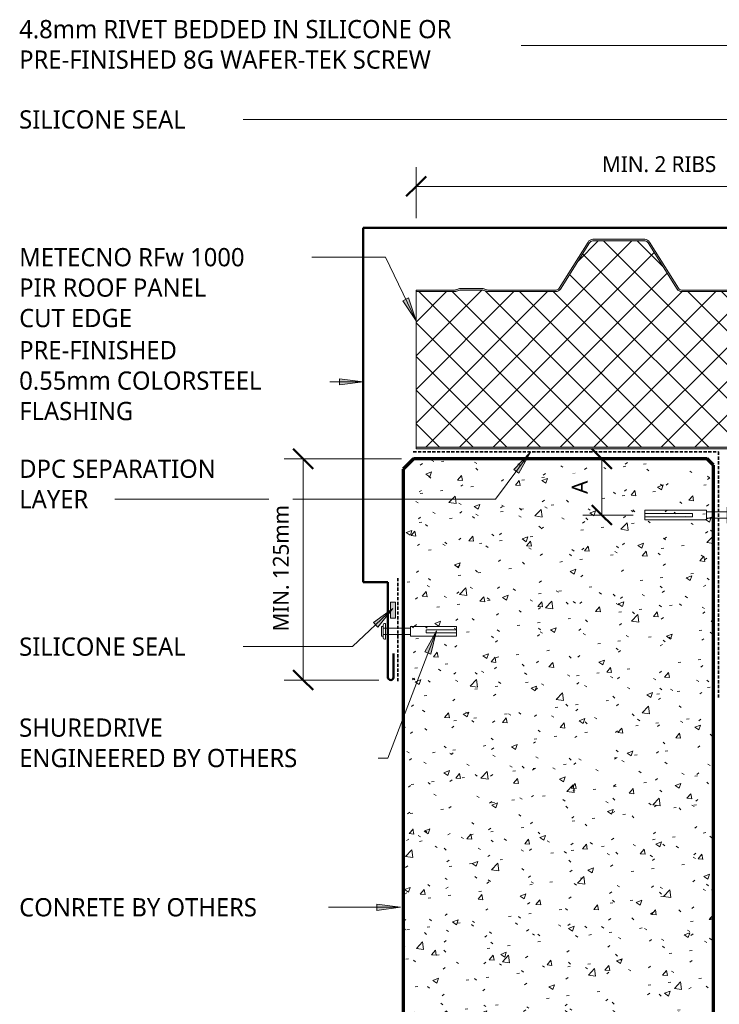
# Model space of a CAD drawing. Header units: millimetres. Extents: x -419 to 976, y -275 to 679.
# Tile 2 of 4: x -419 to 22, y 58 to 679. Entities that reach past the tile are written whole.
import ezdxf

# ---------------------------------------------------------------- set-up
doc = ezdxf.new("R2010")
doc.units = ezdxf.units.MM
doc.linetypes.add('Dash Short', pattern=[3, 2, -1])
for name, color, linetype, lineweight in [('A-ANNO-DIMS', 211, 'Continuous', 9), ('A-ANNO-DIMS-5', 211, 'Continuous', 9), ('A-DETL', 90, 'Continuous', 13), ('A-DETL-GENF', 92, 'Continuous', 13), ('G-ANNO-TEXT', 231, 'Continuous', 9)]:
    doc.layers.add(name, color=color, linetype=linetype, lineweight=lineweight)
doc.styles.add('Yu Gothic', font='Yu Gothic.ttf', dxfattribs={"height": 11.5})
doc.styles.add('Yu Gothic_1', font='Yu Gothic.ttf', dxfattribs={"height": 10})
doc.dimstyles.new('Diagonal', dxfattribs={"dimscale": 304.8, "dimtxt": 11.609035, "dimasz": 0.04101, "dimexe": 0.03937, "dimexo": 0.024606, "dimgap": 0.024606, "dimtad": 1, "dimdec": 0, "dimzin": 0, "dimdsep": 46, "dimtxsty": 'Yu Gothic_1', "dimblk1": 'OBLIQUE', "dimblk2": 'OBLIQUE', "dimsah": 1, "dimcen": 0.09, "dimazin": 0, "dimtfac": 1, "dimtdec": 4, "dimtix": 1, "dimtmove": 0, "dimatfit": 3, "dimfxl": 1, "dimtvp": 1, "dimtfill": 1, "dimtolj": 1, "dimtzin": 0, "dimarcsym": 2})

# ---------------------------------------------------------------- blocks, each defined once
blk = doc.blocks.new('Anchor Bolt - ShureDrive - ShureDrive-4578325-06  BARGE CAPPING DETAIL3')
at = {"layer": 'A-DETL-GENF'}
for p, q in [((-4, -6.13), (-3, -6.13)), ((-3, -5.13), (3, -5.13)), ((-3, -6.13), (-3, -5.13)), ((3, -6.13), (-3, -6.13)), ((-2, -20.5), (-2, -6.13)), ((2, -20.5), (2, -6.13)), ((3, -6.13), (3, -5.13)), ((3, -6.13), (4, -6.13)), ((-5, -7.63), (-5, -7.13)), ((-5, -7.63), (5, -7.63)), ((5, -7.63), (5, -7.13)), ((-3, -20.5), (3, -20.5)), ((-3, -20.5), (-3, -59.38)), ((3, -20.5), (3, -59.38)), ((-1, -29.38), (-1, -39.38)), ((1, -29.38), (-1, -29.38)), ((1, -29.38), (1, -39.38)), ((-1, -39.38), (-1, -59.38)), ((1, -59.38), (1, -39.38)), ((-3, -59.38), (3, -59.38))]:
    blk.add_line(p, q, dxfattribs=at)
for centre, start, end in [((-4, -7.13), 90, 180), ((4, -7.13), 360, 90)]:
    blk.add_arc(centre, 1, start, end, dxfattribs=at)
blk = doc.blocks.new('Anchor Bolt - ShureDrive - ShureDrive-4571451-06  BARGE CAPPING DETAIL3')
at = {"layer": 'A-DETL-GENF'}
for p, q in [((-5, -4.78), (-5, -4.28)), ((-5, -4.78), (5, -4.78)), ((-4, -3.28), (-3, -3.28)), ((-3, -2.28), (3, -2.28)), ((-3, -3.28), (-3, -2.28)), ((3, -3.28), (-3, -3.28)), ((-2, -20.5), (-2, -3.28)), ((2, -20.5), (2, -3.28)), ((3, -3.28), (3, -2.28)), ((3, -3.28), (4, -3.28)), ((5, -4.78), (5, -4.28)), ((-3, -20.5), (3, -20.5)), ((-3, -20.5), (-3, -49.62)), ((3, -20.5), (3, -49.62)), ((-1, -30.5), (-1, -40.5)), ((1, -30.5), (-1, -30.5)), ((1, -30.5), (1, -40.5)), ((-1, -40.5), (-1, -49.62)), ((1, -49.62), (1, -40.5)), ((-3, -49.62), (3, -49.62))]:
    blk.add_line(p, q, dxfattribs=at)
for centre, start, end in [((-4, -4.28), 90, 180), ((4, -4.28), 360, 90)]:
    blk.add_arc(centre, 1, start, end, dxfattribs=at)
blk = doc.blocks.new('DIMBLOCK1-06  BARGE CAPPING DETAIL3')
at = {"layer": 'A-ANNO-DIMS-5'}
for p, q in [((-169.49, 573.71), (-169.49, 585.71)), ((139.56, 573.71), (139.56, 585.71)), ((-169.49, 573.71), (139.56, 573.71)), ((-169.49, 573.71), (-169.49, 553.72)), ((139.56, 573.71), (139.56, 555.11))]:
    blk.add_line(p, q, dxfattribs=at)
at = {"layer": 'A-ANNO-DIMS-5', "lineweight": 50}
for p, q in [((-169.49, 573.71), (-163.24, 579.96)), ((139.56, 573.71), (145.81, 579.96)), ((-169.49, 573.71), (-175.74, 567.46)), ((139.56, 573.71), (133.31, 567.46))]:
    blk.add_line(p, q, dxfattribs=at)
at = {"layer": 'A-ANNO-DIMS-5', "color": 0, "insert": (-52.27, 592.75), "char_height": 10, "width": 89.5261, "attachment_point": 1, "line_spacing_factor": 1.024327, "style": 'Yu Gothic_1', "bg_fill": 3, "box_fill_scale": 1.25, "bg_fill_color": 256, "bg_fill_true_color": 13158600, "bg_fill_transparency": 0}
blk.add_mtext('MIN. 2 RIBS', dxfattribs=at)
blk = doc.blocks.new('_Oblique')
at = {"color": 0, "linetype": 'ByBlock', "lineweight": -2}
blk.add_line((-0.5, -0.5), (0.5, 0.5), dxfattribs=at)
blk = doc.blocks.new('DIMBLOCK3-06  BARGE CAPPING DETAIL3')
at = {"layer": 'A-ANNO-DIMS-5', "lineweight": 50}
for p, q in [((-52.4, 401.93), (-58.65, 408.18)), ((-52.4, 401.93), (-46.15, 395.68)), ((-52.4, 366.46), (-58.65, 372.71)), ((-52.4, 366.46), (-46.15, 360.21))]:
    blk.add_line(p, q, dxfattribs=at)
at = {"layer": 'A-ANNO-DIMS-5'}
for p, q in [((-52.4, 401.93), (-53.74, 401.93)), ((-52.4, 366.46), (-52.4, 401.93)), ((-52.4, 401.93), (-40.4, 401.93)), ((-52.4, 366.46), (-64.4, 366.46)), ((-52.4, 366.46), (-32.74, 366.46))]:
    blk.add_line(p, q, dxfattribs=at)
at = {"layer": 'A-ANNO-DIMS-5', "color": 0, "insert": (-71.44, 379.84), "char_height": 10, "width": 10.4481, "attachment_point": 1, "rotation": 90, "line_spacing_factor": 1.024327, "style": 'Yu Gothic_1', "bg_fill": 3, "box_fill_scale": 1.25, "bg_fill_color": 256, "bg_fill_true_color": 13158600, "bg_fill_transparency": 0}
blk.add_mtext('A', dxfattribs=at)
blk = doc.blocks.new('DIMBLOCK4-06  BARGE CAPPING DETAIL3')
at = {"layer": 'A-ANNO-DIMS-5', "lineweight": 50}
for p, q in [((-240.75, 401.93), (-247, 408.18)), ((-240.75, 401.93), (-234.5, 395.68)), ((-240.75, 262.43), (-247, 268.68)), ((-240.75, 262.43), (-234.5, 256.18))]:
    blk.add_line(p, q, dxfattribs=at)
at = {"layer": 'A-ANNO-DIMS-5'}
for p, q in [((-240.75, 401.93), (-252.75, 401.93)), ((-240.75, 401.93), (-240.75, 262.43)), ((-240.75, 401.93), (-178.66, 401.93)), ((-240.75, 262.43), (-252.75, 262.43)), ((-240.75, 262.43), (-193, 262.43))]:
    blk.add_line(p, q, dxfattribs=at)
at = {"layer": 'A-ANNO-DIMS-5', "color": 0, "insert": (-259.79, 293.08), "char_height": 10, "width": 93.8283, "attachment_point": 1, "rotation": 90, "line_spacing_factor": 1.024327, "style": 'Yu Gothic_1', "bg_fill": 3, "box_fill_scale": 1.25, "bg_fill_color": 256, "bg_fill_true_color": 13158600, "bg_fill_transparency": 0}
blk.add_mtext('MIN. 125mm', dxfattribs=at)

msp = doc.modelspace()

# ---------------------------------------------------------------- hatches: boundary and pattern name
at = {"layer": 'A-DETL-GENF'}
h = msp.add_hatch(color=10, dxfattribs=at)
h.paths.add_polyline_path([(610.34, 408.32), (610.34, 409.32), (-169.49, 409.32), (-169.49, 408.32), (71.65, 408.32), (76.33, 408.4), (76.38, 408.32), (311.85, 408.32)])
h.paths.add_polyline_path([(168.61, 507.32), (169.46, 507.43), (170.26, 507.75), (170.95, 508.26), (171.49, 508.92), (189.73, 538.1), (190.14, 538.61), (190.67, 539), (191.28, 539.24), (191.93, 539.32), (224.61, 539.32), (225.26, 539.24), (225.87, 539), (226.4, 538.61), (226.81, 538.1), (245.05, 508.92), (245.59, 508.26), (246.29, 507.75), (247.08, 507.43), (247.93, 507.32), (290.69, 507.32), (291.45, 507.4), (292.18, 507.61), (293.96, 508.32), (308.58, 508.32), (310.36, 507.61), (311.09, 507.4), (311.85, 507.32), (354.69, 507.32), (355.45, 507.4), (356.18, 507.61), (357.96, 508.32), (372.58, 508.32), (374.36, 507.61), (375.09, 507.4), (375.85, 507.32), (418.61, 507.32), (419.46, 507.43), (420.26, 507.75), (420.95, 508.26), (421.49, 508.92), (439.73, 538.1), (440.14, 538.61), (440.67, 539), (441.28, 539.24), (441.93, 539.32), (474.61, 539.32), (475.26, 539.24), (475.87, 539), (476.4, 538.61), (476.81, 538.1), (495.05, 508.92), (495.59, 508.26), (496.29, 507.75), (497.08, 507.43), (497.93, 507.32), (540.69, 507.32), (541.45, 507.4), (542.18, 507.61), (543.96, 508.32), (558.58, 508.32), (560.36, 507.61), (561.16, 507.39), (561.85, 507.32), (604.69, 507.32), (605.45, 507.4), (606.18, 507.61), (607.96, 508.32), (610.34, 508.32), (610.34, 509.32), (607.78, 509.27), (607.23, 509.11), (605.26, 508.38), (604.69, 508.32), (561.28, 508.38), (560.36, 508.69), (558.76, 509.27), (558.19, 509.32), (543.78, 509.27), (543.23, 509.11), (541.26, 508.38), (540.69, 508.32), (497.93, 508.32), (497.33, 508.4), (496.77, 508.62), (496.28, 508.98), (495.9, 509.45), (477.66, 538.63), (477.09, 539.33), (476.35, 539.87), (475.51, 540.21), (474.61, 540.32), (441.93, 540.32), (441.03, 540.21), (440.19, 539.87), (439.46, 539.33), (438.88, 538.63), (420.64, 509.45), (420.26, 508.98), (419.77, 508.62), (419.21, 508.4), (418.61, 508.32), (375.28, 508.38), (374.36, 508.69), (372.76, 509.27), (372.19, 509.32), (357.78, 509.27), (357.23, 509.11), (355.26, 508.38), (354.69, 508.32), (311.28, 508.38), (310.36, 508.69), (308.76, 509.27), (308.19, 509.32), (293.78, 509.27), (293.23, 509.11), (291.26, 508.38), (290.69, 508.32), (247.93, 508.32), (247.33, 508.4), (246.77, 508.62), (246.28, 508.98), (245.9, 509.45), (227.66, 538.63), (227.09, 539.33), (226.35, 539.87), (225.51, 540.21), (224.61, 540.32), (191.93, 540.32), (191.03, 540.21), (190.19, 539.87), (189.45, 539.32), (188.88, 538.63), (170.64, 509.45), (170.26, 508.98), (169.77, 508.62), (169.21, 508.4), (168.61, 508.32), (125.28, 508.38), (124.36, 508.69), (122.76, 509.27), (122.19, 509.32), (107.78, 509.27), (107.23, 509.11), (105.26, 508.38), (104.69, 508.32), (61.28, 508.38), (60.36, 508.69), (58.76, 509.27), (58.19, 509.32), (43.78, 509.27), (43.23, 509.11), (41.26, 508.38), (40.69, 508.32), (-2.07, 508.32), (-2.67, 508.4), (-3.23, 508.62), (-3.72, 508.98), (-4.1, 509.45), (-22.34, 538.63), (-22.91, 539.33), (-23.65, 539.87), (-24.49, 540.21), (-25.39, 540.32), (-58.07, 540.32), (-58.97, 540.21), (-59.81, 539.87), (-60.55, 539.32), (-61.12, 538.63), (-79.36, 509.45), (-79.74, 508.98), (-80.23, 508.62), (-80.79, 508.4), (-81.39, 508.32), (-124.72, 508.38), (-125.64, 508.69), (-127.24, 509.27), (-127.81, 509.32), (-142.22, 509.27), (-142.77, 509.11), (-144.74, 508.38), (-145.31, 508.32), (-169.49, 508.32), (-169.49, 507.32), (-145.31, 507.32), (-144.43, 507.43), (-143.82, 507.61), (-142.04, 508.32), (-127.42, 508.32), (-125.64, 507.61), (-124.91, 507.4), (-124.15, 507.32), (-81.39, 507.32), (-80.54, 507.43), (-79.74, 507.75), (-79.05, 508.26), (-78.51, 508.92), (-60.27, 538.1), (-59.86, 538.61), (-59.33, 539), (-58.72, 539.24), (-58.07, 539.32), (-25.39, 539.32), (-24.74, 539.24), (-24.13, 539), (-23.6, 538.61), (-23.19, 538.1), (-4.95, 508.92), (-4.41, 508.26), (-3.71, 507.75), (-2.92, 507.43), (-2.07, 507.32), (40.69, 507.32), (41.45, 507.4), (42.18, 507.61), (43.96, 508.32), (58.58, 508.32), (60.36, 507.61), (61.09, 507.4), (61.85, 507.32), (104.69, 507.32), (105.45, 507.4), (106.18, 507.61), (107.96, 508.32), (122.58, 508.32), (124.36, 507.61), (125.09, 507.4), (125.85, 507.32), (135.73, 507.32)])
h = msp.add_hatch(dxfattribs=at)
h.set_pattern_fill('FP_1', color=253, style=0, pattern_type=2)
h.set_pattern_definition([(45, (0, 0), (-10.6066, 10.6066), []), (135, (0, 0), (-10.6066, -10.6066), [])])
h.paths.add_polyline_path([(610.34, 409.32), (610.34, 508.32), (607.96, 508.32), (606.18, 507.61), (605.45, 507.4), (604.69, 507.32), (561.85, 507.32), (561.09, 507.4), (560.36, 507.61), (558.58, 508.32), (543.96, 508.32), (542.18, 507.61), (541.45, 507.4), (540.69, 507.32), (497.93, 507.32), (497.08, 507.43), (496.29, 507.75), (495.59, 508.26), (495.05, 508.92), (476.81, 538.1), (476.4, 538.61), (475.87, 539), (475.26, 539.24), (474.61, 539.32), (441.93, 539.32), (441.28, 539.24), (440.67, 539), (440.14, 538.61), (439.73, 538.1), (421.49, 508.92), (420.95, 508.26), (420.26, 507.75), (419.46, 507.43), (418.61, 507.32), (375.85, 507.32), (375.09, 507.4), (374.36, 507.61), (372.58, 508.32), (357.96, 508.32), (356.18, 507.61), (355.45, 507.4), (354.69, 507.32), (311.85, 507.32), (311.09, 507.4), (310.36, 507.61), (308.58, 508.32), (293.96, 508.32), (292.18, 507.61), (291.45, 507.4), (290.69, 507.32), (247.93, 507.32), (247.08, 507.43), (246.29, 507.75), (245.59, 508.26), (245.05, 508.92), (226.81, 538.1), (226.4, 538.61), (225.87, 539), (225.26, 539.24), (224.61, 539.32), (191.93, 539.32), (191.28, 539.24), (190.67, 539), (190.14, 538.61), (189.73, 538.1), (171.49, 508.92), (170.95, 508.26), (170.26, 507.75), (169.46, 507.43), (168.61, 507.32), (125.85, 507.32), (125.09, 507.4), (124.36, 507.61), (122.58, 508.32), (107.96, 508.32), (106.18, 507.61), (105.45, 507.4), (104.69, 507.32), (61.85, 507.32), (61.09, 507.4), (60.36, 507.61), (58.58, 508.32), (43.96, 508.32), (42.18, 507.61), (41.45, 507.4), (40.69, 507.32), (-2.07, 507.32), (-2.92, 507.43), (-3.71, 507.75), (-4.41, 508.26), (-4.95, 508.92), (-23.19, 538.1), (-23.6, 538.61), (-24.13, 539), (-24.74, 539.24), (-25.39, 539.32), (-58.07, 539.32), (-58.72, 539.24), (-59.33, 539), (-59.86, 538.61), (-60.27, 538.1), (-78.51, 508.92), (-79.05, 508.26), (-79.74, 507.75), (-80.54, 507.43), (-81.39, 507.32), (-124.15, 507.32), (-124.91, 507.4), (-125.64, 507.61), (-127.42, 508.32), (-142.04, 508.32), (-143.82, 507.61), (-144.55, 507.4), (-145.31, 507.32), (-169.49, 507.32), (-169.49, 409.32), (220.81, 409.32)])
h = msp.add_hatch(dxfattribs=at)
h.set_pattern_fill('FP_2', color=9, style=0, pattern_type=2)
h.set_pattern_definition([(50, (0, 0), (36.4365, -3.1877), [3.81, -41.91]), (355, (0, 0), (-7.0485, 38.2117), [3.048, -33.528]), (100.451, (3.036, -0.266), (29.3886, 35.023), [3.238, -35.618]), (46.184, (0, 10.16), (54.216, -8.4084), [5.715, -62.865]), (96.636, (4.52, 9.46), (47.4805, 49.4854), [4.857, -53.427]), (351.184, (0, 10.16), (47.481, 49.4846), [4.572, -50.292]), (21, (5.08, 7.62), (30.3226, -20.4528), [3.81, -41.91]), (326, (5.08, 7.62), (12.3607, 36.838), [3.048, -33.528]), (71.451, (7.607, 5.916), (42.6833, 16.384), [3.238, -35.618]), (37.5, (0, 0), (0.61807, 16.91082), [1.676, -31.445, 1.676, -32.36, -33.655]), (37.5, (0, 0), (0.61807, 16.91082), [-67.158, 1.676, -31.979]), (7.5, (0, 0), (13.36414, 20.0358), [1.676, -17.729, 1.676, -30.683, -12.827]), (7.5, (0, 0), (13.36414, 20.0358), [-51.765, 1.676, -11.151]), (327.5, (-11.328, 0), (27.11816, -1.14606), [1.676, -11.024, 1.676, -37.948, -52.578]), (327.5, (-11.328, 0), (27.11816, -1.14606), [-52.324, 1.676, -50.902]), (317.5, (-16.408, 0), (29.6258, 5.0851), [1.676, -14.834, 1.676, -24.638, -37.338]), (317.5, (-16.408, 0), (29.6258, 5.0851), [-42.824, 1.676, -35.662])])
h.paths.add_polyline_path([(17.99, 16.04), (17.99, 398.03), (14.09, 401.93), (-171.16, 401.93), (-177.64, 395.45), (-177.64, 16.04), (-55.93, 16.04)])
msp.add_hatch(color=9, dxfattribs=at).paths.add_polyline_path([(-182.46, 301.49), (-182.46, 311.49), (-185.75, 311.49), (-185.75, 301.49)])
at = {"layer": 'G-ANNO-TEXT'}
for points in [[(-169.54, 488.96), (-174.25, 503.34), (-177.81, 501.63)], [(-202.86, 450.47), (-217.86, 452.45), (-217.86, 448.5)], [(-97.48, 406.12), (-107.97, 395.22), (-104.8, 392.87)], [(-184.1, 307.64), (-196.35, 298.76), (-193.63, 295.89)], [(-156.74, 293.56), (-163.92, 280.24), (-160.22, 278.84)], [(-179.26, 119.19), (-194.26, 121.17), (-194.26, 117.22)]]:
    msp.add_hatch(color=7, dxfattribs=at).paths.add_polyline_path(points)

# ---------------------------------------------------------------- linework, layer by layer
at = {"layer": 'A-DETL', "lineweight": 50}
for p, q in [((-202.89, 547.61), (139.56, 547.61)), ((-202.89, 547.61), (-202.89, 324.16)), ((-202.89, 324.16), (-187.24, 324.16)), ((-187.24, 324.16), (-187.24, 264.16)), ((-183.77, 264.16), (-183.77, 279.1))]:
    msp.add_line(p, q, dxfattribs=at)
at = {"layer": 'A-DETL'}
for p, q in [((-25.39, 540.32), (-58.07, 540.32)), ((-61.12, 538.63), (-79.36, 509.45)), ((-60.27, 538.1), (-78.51, 508.92)), ((-25.39, 539.32), (-58.07, 539.32)), ((-4.95, 508.92), (-23.19, 538.1)), ((-4.1, 509.45), (-22.34, 538.63)), ((-142.77, 509.11), (-144.19, 508.54)), ((-127.81, 509.32), (-141.65, 509.32)), ((-125.27, 508.54), (-126.69, 509.11)), ((-145.31, 508.32), (-169.49, 508.32)), ((-169.49, 508.32), (-169.49, 507.32)), ((-145.31, 507.32), (-169.49, 507.32)), ((-169.49, 507.32), (-169.49, 409.32)), ((-142.04, 508.32), (-143.82, 507.61)), ((-127.42, 508.32), (-142.04, 508.32)), ((-125.64, 507.61), (-127.42, 508.32)), ((-81.39, 508.32), (-124.15, 508.32)), ((-81.39, 507.32), (-124.15, 507.32)), ((40.69, 508.32), (-2.07, 508.32)), ((40.69, 507.32), (-2.07, 507.32)), ((-169.49, 409.32), (-169.49, 408.32)), ((-169.49, 409.32), (610.34, 409.32)), ((-169.49, 408.32), (71.41, 408.32)), ((-182.46, 311.49), (-185.75, 311.49)), ((-185.75, 311.49), (-185.75, 301.49)), ((-182.46, 301.49), (-182.46, 311.49)), ((-185.75, 301.49), (-182.46, 301.49))]:
    msp.add_line(p, q, dxfattribs=at)
at = {"layer": 'A-DETL', "linetype": 'Dash Short', "lineweight": 35}
for p, q in [((-171.31, 406.38), (21.16, 406.38)), ((21.16, 406.38), (21.16, 251.38)), ((-181.09, 261.73), (-181.09, 326.73))]:
    msp.add_line(p, q, dxfattribs=at)
at = {"layer": 'A-DETL', "lineweight": 70}
for p, q in [((-171.16, 401.93), (-177.64, 395.45)), ((14.09, 401.93), (-171.16, 401.93)), ((17.99, 398.03), (14.09, 401.93)), ((17.99, 16.04), (17.99, 398.03)), ((-177.64, 395.45), (-177.64, 16.04))]:
    msp.add_line(p, q, dxfattribs=at)
at = {"layer": 'A-DETL'}
for centre, radius, start, end in [((-58.07, 536.72), 3.6, 90, 147.99462), ((-25.39, 536.72), 3.6, 32.00538, 90), ((-58.07, 536.72), 2.6, 90, 147.99462), ((-25.39, 536.72), 2.6, 32.00538, 90), ((-141.65, 506.32), 3, 90, 111.80141), ((-127.81, 506.32), 3, 68.19859, 90), ((-81.39, 510.72), 2.4, 270, 327.99462), ((-2.07, 510.72), 2.4, 212.00538, 270), ((-145.31, 511.32), 3, 270, 291.80141), ((-145.31, 511.32), 4, 270, 291.80141), ((-124.15, 511.32), 4, 248.19859, 270), ((-124.15, 511.32), 3, 248.19859, 270), ((-81.39, 510.72), 3.4, 270, 327.99462), ((-2.07, 510.72), 3.4, 212.00538, 270)]:
    msp.add_arc(centre, radius, start, end, dxfattribs=at)
at = {"layer": 'A-DETL', "lineweight": 50}
msp.add_arc((-185.5, 264.16), 1.73, 180, 0, dxfattribs=at)
at = {"layer": 'G-ANNO-TEXT', "color": 7}
for p, q in [((84.66, 662.47), (-103.25, 662.47)), ((-295.12, 615.91), (-295.47, 615.91)), ((53.05, 615.91), (-295.12, 615.91)), ((53.05, 615.91), (-295.12, 615.91)), ((-259.7, 529.06), (-259.75, 529.06)), ((-188.79, 529.06), (-259.7, 529.06)), ((-169.54, 488.96), (-188.79, 529.06)), ((-174.25, 503.34), (-177.81, 501.63)), ((-169.54, 488.96), (-174.25, 503.34)), ((-177.81, 501.63), (-169.54, 488.96)), ((-202.86, 450.47), (-250.4, 450.47)), ((-202.86, 450.47), (-217.86, 452.45)), ((-217.86, 452.45), (-217.86, 448.5)), ((-217.86, 448.5), (-202.86, 450.47)), ((-97.48, 406.12), (-119.36, 376.47)), ((-97.48, 406.12), (-107.97, 395.22)), ((-104.8, 392.87), (-97.48, 406.12)), ((-107.97, 395.22), (-104.8, 392.87)), ((-279.66, 376.47), (-362.28, 376.47)), ((-119.36, 376.47), (-279.66, 376.47)), ((-184.1, 307.64), (-209.57, 283.53)), ((-184.1, 307.64), (-196.35, 298.76)), ((-193.63, 295.89), (-184.1, 307.64)), ((-196.35, 298.76), (-193.63, 295.89)), ((-156.74, 293.56), (-187.27, 213.29)), ((-156.74, 293.56), (-163.92, 280.24)), ((-160.22, 278.84), (-156.74, 293.56)), ((-295.12, 283.53), (-295.47, 283.53)), ((-209.57, 283.53), (-295.12, 283.53)), ((-163.92, 280.24), (-160.22, 278.84)), ((-217.81, 213.29), (-225.36, 213.29)), ((-187.27, 213.29), (-217.81, 213.29)), ((-216.72, 119.19), (-251.16, 119.19)), ((-179.26, 119.19), (-216.72, 119.19)), ((-179.26, 119.19), (-194.26, 121.17)), ((-194.26, 121.17), (-194.26, 117.22)), ((-194.26, 117.22), (-179.26, 119.19))]:
    msp.add_line(p, q, dxfattribs=at)

# ---------------------------------------------------------------- block references
at = {"layer": 'A-DETL-GENF'}
for name, p, rotation in [('Anchor Bolt - ShureDrive - ShureDrive-4578325-06  BARGE CAPPING DETAIL3', (34.14, 366.46), 269.9999999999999), ('Anchor Bolt - ShureDrive - ShureDrive-4571451-06  BARGE CAPPING DETAIL3', (-193.62, 293.13), 89.99999999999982)]:
    msp.add_blockref(name, p, dxfattribs=dict(at, rotation=rotation))

# ---------------------------------------------------------------- texts
at = {"layer": 'G-ANNO-TEXT', "color": 7, "char_height": 11.5, "attachment_point": 1, "style": 'Yu Gothic', "bg_fill": 3, "box_fill_scale": 1.25, "bg_fill_color": 256, "bg_fill_true_color": 13158600, "bg_fill_transparency": 0}
for s, insert, width in [('4.8mm RIVET BEDDED IN SILICONE OR ', (-419.73, 678.59), 341.5189), ('PRE-FINISHED 8G WAFER-TEK SCREW', (-419.73, 659.41), 335.9071), ('SILICONE SEAL ', (-419.73, 621.66), 138.2911), ('METECNO RFw 1000 ', (-419.73, 534.81), 181.5822), ('PIR ROOF PANEL ', (-419.73, 515.63), 153.5232), ('CUT EDGE', (-419.73, 496.44), 91.3924), ('PRE-FINISHED ', (-419.73, 476.2), 133.0801), ('0.55mm COLORSTEEL ', (-419.73, 457.01), 192.8058), ('FLASHING ', (-419.73, 437.83), 95.4008), ('DPC SEPARATION ', (-419.73, 401.4), 157.5316), ('LAYER', (-419.73, 382.22), 57.3207), ('SILICONE SEAL ', (-419.73, 289.28), 138.2911), ('SHUREDRIVE ', (-419.73, 238.22), 120.2531), ('ENGINEERED BY OTHERS', (-419.73, 219.04), 223.27), ('CONRETE BY OTHERS', (-419.73, 124.94), 192.0042)]:
    msp.add_mtext(s, dxfattribs=dict(at, insert=insert, width=width))

# ---------------------------------------------------------------- next in the draw order: dimensions: what is measured, and where the dimension line sits
at = {"layer": 'A-ANNO-DIMS'}
dim = msp.add_linear_dim(base=(139.56, 573.71), p1=(-169.49, 546.22), p2=(139.56, 547.61), text='MIN. 2 RIBS', dimstyle='Diagonal', override={"dimpost": '<>', "dimfxl": 309.053158}, dxfattribs=at)
dim.commit()
dim.dimension.update_dxf_attribs({"geometry": 'DIMBLOCK1-06  BARGE CAPPING DETAIL3', "text_midpoint": (-14.97, 586.25)})
for base, p1, p2, text, override, picture, middle in [((-240.75, 262.43), (-171.16, 401.93), (-185.5, 262.43), 'MIN. 125mm', {"dimpost": '<>', "dimfxl": 140.233069}, 'DIMBLOCK4-06  BARGE CAPPING DETAIL3', (-253.25, 332.18)), ((-52.4, 401.93), (-25.24, 366.46), (-61.24, 401.93), 'A', {"dimpost": '<>', "dimfxl": 50.538976}, 'DIMBLOCK3-06  BARGE CAPPING DETAIL3', (-64.9, 384.19))]:
    dim = msp.add_linear_dim(base=base, p1=p1, p2=p2, angle=90, text=text, dimstyle='Diagonal', override=override, dxfattribs=at)
    dim.commit()
    dim.dimension.update_dxf_attribs({"geometry": picture, "text_midpoint": middle})

doc.saveas('drawing.dxf')
